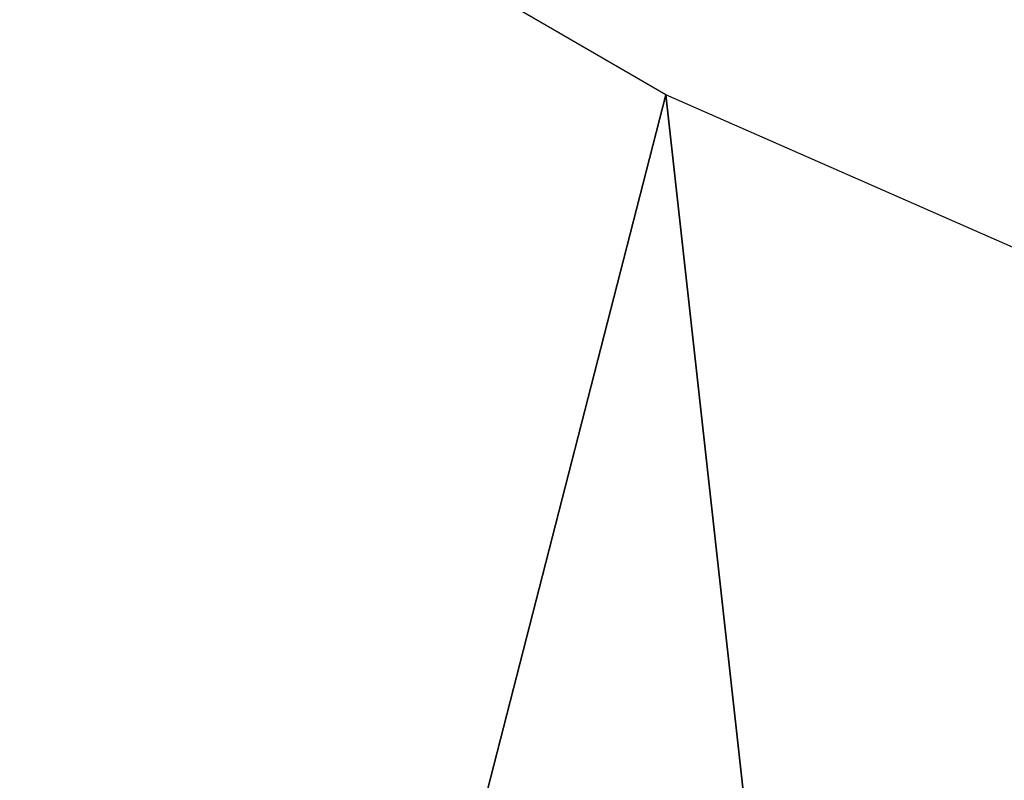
# Model space of a CAD drawing. Header units: millimetres. Extents: x 11 to 117, y -52 to 37.
# Tile 120 of 256: x 26.644 to 27.337, y -40.669 to -40.133. Entities that reach past the tile are written whole.
import ezdxf

# ---------------------------------------------------------------- set-up
doc = ezdxf.new("R2010")
doc.units = ezdxf.units.MM
doc.header["$LTSCALE"] = 25.4
doc.layers.get('0').update_dxf_attribs({"true_color": 0xff5454})

# ---------------------------------------------------------------- blocks, each defined once
blk = doc.blocks.new('PROFILE-IRIS-LED-7W-8995-8997-8996-8998.STL#2')
at = {"color": 18, "true_color": 0x000000}
mesh = blk.add_polyface(dxfattribs=at)
corners = [(37.80251, -7.93037, 84.23403), (27.0006, -50.05369, 33.9115), (37.98668, -8.12383, 84.12954)]
mesh.append_faces([[corners[k] for k in face] for face in [(0, 1, 2)]], dxfattribs={"color": 18})
mesh = blk.add_polyface(dxfattribs=at)
corners = [(37.98668, -8.12383, 84.12954), (27.0006, -50.05369, 33.9115), (38.7723, -8.81936, 83.78639)]
mesh.append_faces([[corners[k] for k in face] for face in [(0, 1, 2)]], dxfattribs={"color": 18})
mesh = blk.add_polyface(dxfattribs=at)
corners = [(38.7723, -8.81936, 83.78639), (27.0006, -50.05369, 33.9115), (39.66917, -9.41962, 83.53873)]
mesh.append_faces([[corners[k] for k in face] for face in [(0, 1, 2)]], dxfattribs={"color": 18})
mesh = blk.add_polyface(dxfattribs=at)
corners = [(39.66917, -9.41962, 83.53873), (27.0006, -50.05369, 33.9115), (40.64745, -9.89783, 83.39047)]
mesh.append_faces([[corners[k] for k in face] for face in [(0, 1, 2)]], dxfattribs={"color": 18})
mesh = blk.add_polyface(dxfattribs=at)
corners = [(40.64745, -9.89783, 83.39047), (27.0006, -50.05369, 33.9115), (41.69123, -10.24264, 83.34081)]
mesh.append_faces([[corners[k] for k in face] for face in [(0, 1, 2)]], dxfattribs={"color": 18})
mesh = blk.add_polyface(dxfattribs=at)
corners = [(41.69123, -10.24264, 83.34081), (27.0006, -50.05369, 33.9115), (31.13437, -51.4104, 34.15983)]
mesh.append_faces([[corners[k] for k in face] for face in [(0, 1, 2)]], dxfattribs={"color": 18})
at = {"color": 7, "true_color": 0xffffff}
mesh = blk.add_polyface(dxfattribs=at)
corners = [(29.66289, -40.43543, 43.83154), (27.11652, -37.32957, 45.34677), (26.67801, -39.03962, 43.30387), (30.1014, -38.72538, 45.87444)]
mesh.append_faces([[corners[k] for k in face] for face in [(0, 1, 2), (1, 0, 3)]], dxfattribs={"vtx0": -1, "color": 7})
at = {"color": 18, "true_color": 0x000000}
mesh = blk.add_polyface(dxfattribs=at)
corners = [(25.05885, -48.14081, 32.72709), (24.24325, -38.52795, 41.45527), (22.20337, -46.48273, 31.95211), (27.09874, -40.18604, 42.23025)]
mesh.append_faces([[corners[k] for k in face] for face in [(0, 1, 2), (1, 0, 3)]], dxfattribs={"vtx0": -1, "color": 18})
mesh = blk.add_polyface(dxfattribs=at)
corners = [(28.13367, -49.49245, 33.19849), (27.09874, -40.18604, 42.23025), (25.05885, -48.14081, 32.72709), (30.17356, -41.53767, 42.70164)]
mesh.append_faces([[corners[k] for k in face] for face in [(0, 1, 2), (1, 0, 3)]], dxfattribs={"vtx0": -1, "color": 18})

msp = doc.modelspace()

# ---------------------------------------------------------------- block references
at = {"color": 0}
msp.add_blockref('PROFILE-IRIS-LED-7W-8995-8997-8996-8998.STL#2', (0, 0), dxfattribs=at)

doc.saveas('drawing.dxf')
